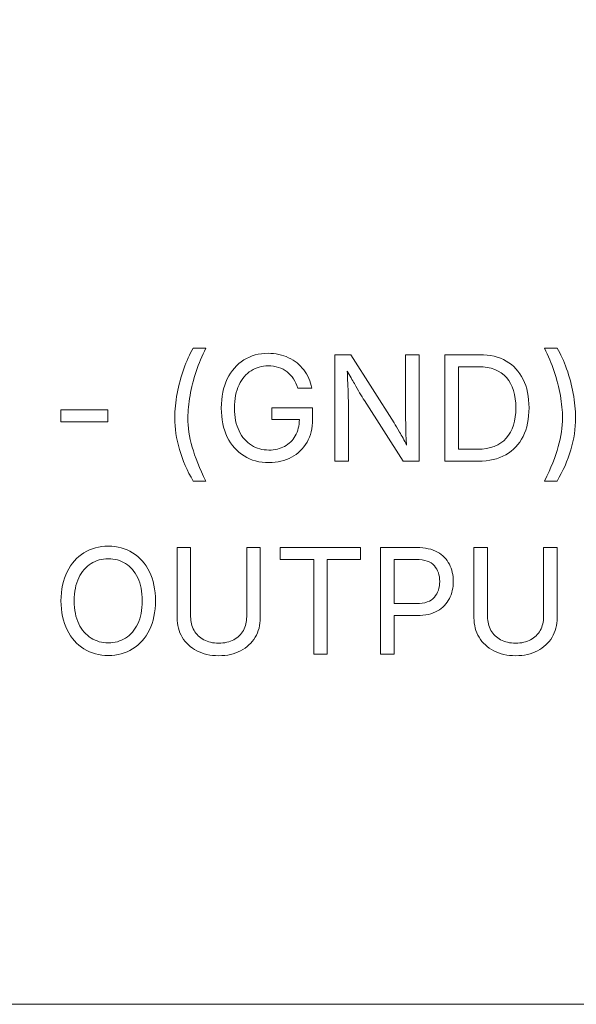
# Model space of a CAD drawing. Header units: millimetres. Extents: x -47.2 to 43.8, y -41.7 to 28.3.
# Tile 4 of 15: x -21.8 to -13.7, y -41.7 to -27.4. Entities that reach past the tile are written whole.
import ezdxf

# ---------------------------------------------------------------- set-up
doc = ezdxf.new("R2010")
doc.units = ezdxf.units.MM
doc.header["$MEASUREMENT"] = 0
doc.layers.add('Layer 1', color=7, linetype='Continuous')

msp = doc.modelspace()

# ---------------------------------------------------------------- linework, layer by layer
at = {"layer": 'Layer 1', "color": 240, "lineweight": 9}
msp.add_lwpolyline([(-47.2213, -41.6623), (43.7787, -41.6623), (43.7787, 28.3377), (-47.2213, 28.3377), (-47.2213, -41.6623)], close=True, dxfattribs=at)
at = {"layer": 'Layer 1', "lineweight": 9}
for points, knots in [([(-19.515, -33.1804), (-19.515, -33.0678), (-19.5037, -32.9503), (-19.4804, -32.8272), (-19.4575, -32.7044), (-19.4257, -32.5859), (-19.3859, -32.4716), (-19.346, -32.3577), (-19.3001, -32.2582), (-19.2483, -32.1735), (-19.2483, -32.1735), (-19.0676, -32.1735), (-19.0676, -32.1735), (-19.1206, -32.2818), (-19.1664, -32.3944), (-19.2056, -32.5115), (-19.2444, -32.6286), (-19.2744, -32.7443), (-19.2948, -32.8583), (-19.3156, -32.9722), (-19.3259, -33.0798), (-19.3259, -33.1804), (-19.3259, -33.3172), (-19.3051, -33.4583), (-19.2634, -33.6033), (-19.2218, -33.7483), (-19.1565, -33.9127), (-19.0676, -34.0958), (-19.0676, -34.0958), (-19.2483, -34.0958), (-19.2483, -34.0958), (-19.3361, -33.9466), (-19.4024, -33.7942), (-19.4472, -33.639), (-19.4924, -33.4841), (-19.515, -33.331), (-19.515, -33.1804)], [0, 0, 0, 0, 0.0833333, 0.0833333, 0.0833333, 0.1666667, 0.1666667, 0.1666667, 0.25, 0.25, 0.25, 0.3333333, 0.3333333, 0.3333333, 0.4166667, 0.4166667, 0.4166667, 0.5, 0.5, 0.5, 0.5833333, 0.5833333, 0.5833333, 0.6666667, 0.6666667, 0.6666667, 0.75, 0.75, 0.75, 0.8333333, 0.8333333, 0.8333333, 0.9166667, 0.9166667, 0.9166667, 1, 1, 1, 1]), ([(-14.1675, -34.0958), (-14.0757, -33.9071), (-14.0098, -33.7406), (-13.9696, -33.5963), (-13.929, -33.452), (-13.9089, -33.3134), (-13.9089, -33.1804), (-13.9089, -33.0798), (-13.9195, -32.9722), (-13.9399, -32.8583), (-13.9607, -32.7443), (-13.9904, -32.6286), (-14.0288, -32.5115), (-14.0673, -32.3944), (-14.1135, -32.2818), (-14.1675, -32.1735), (-14.1675, -32.1735), (-13.9865, -32.1735), (-13.9865, -32.1735), (-13.935, -32.2582), (-13.8888, -32.3577), (-13.8486, -32.4716), (-13.8083, -32.5859), (-13.7766, -32.7044), (-13.754, -32.8279), (-13.7311, -32.951), (-13.7198, -33.0685), (-13.7198, -33.1804), (-13.7198, -33.3338), (-13.7427, -33.4883), (-13.7886, -33.6432), (-13.8344, -33.7984), (-13.9004, -33.9491), (-13.9865, -34.0958), (-13.9865, -34.0958), (-14.1675, -34.0958), (-14.1675, -34.0958)], [0, 0, 0, 0, 0.0833333, 0.0833333, 0.0833333, 0.1666667, 0.1666667, 0.1666667, 0.25, 0.25, 0.25, 0.3333333, 0.3333333, 0.3333333, 0.4166667, 0.4166667, 0.4166667, 0.5, 0.5, 0.5, 0.5833333, 0.5833333, 0.5833333, 0.6666667, 0.6666667, 0.6666667, 0.75, 0.75, 0.75, 0.8333333, 0.8333333, 0.8333333, 0.9166667, 0.9166667, 0.9166667, 1, 1, 1, 1]), ([(-18.1529, -33.8284), (-18.2901, -33.8284), (-18.4104, -33.7963), (-18.5138, -33.7321), (-18.6171, -33.6679), (-18.6976, -33.5769), (-18.7554, -33.4587), (-18.8133, -33.3405), (-18.8426, -33.2005), (-18.8426, -33.0385), (-18.8426, -32.8752), (-18.8133, -32.7348), (-18.7554, -32.6166), (-18.6976, -32.4984), (-18.6178, -32.4071), (-18.5159, -32.3432), (-18.4139, -32.279), (-18.2972, -32.2469), (-18.1656, -32.2469), (-18.0566, -32.2469), (-17.9578, -32.2681), (-17.8692, -32.3104), (-17.7807, -32.3527), (-17.7073, -32.4116), (-17.6487, -32.4871), (-17.5902, -32.5626), (-17.5514, -32.6505), (-17.533, -32.7503), (-17.533, -32.7503), (-17.7355, -32.7503), (-17.7355, -32.7503), (-17.7673, -32.6519), (-17.8195, -32.5736), (-17.8922, -32.5157), (-17.9648, -32.4579), (-18.0555, -32.4289), (-18.1645, -32.4289), (-18.2548, -32.4289), (-18.3367, -32.4522), (-18.4104, -32.4988), (-18.4841, -32.545), (-18.5427, -32.6138), (-18.5861, -32.7044), (-18.6295, -32.7948), (-18.6513, -32.9062), (-18.6513, -33.0385), (-18.6513, -33.1694), (-18.6295, -33.2802), (-18.5857, -33.3705), (-18.5416, -33.4608), (-18.4824, -33.5293), (-18.4072, -33.5762), (-18.3321, -33.6231), (-18.2474, -33.6464), (-18.1529, -33.6464), (-18.0675, -33.6464), (-17.992, -33.6284), (-17.9267, -33.5928), (-17.8611, -33.5568), (-17.8096, -33.506), (-17.7722, -33.4396), (-17.7345, -33.3737), (-17.7151, -33.2954), (-17.7136, -33.205), (-17.7136, -33.205), (-18.1126, -33.205), (-18.1126, -33.205), (-18.1126, -33.205), (-18.1126, -33.0336), (-18.1126, -33.0336), (-18.1126, -33.0336), (-17.5214, -33.0336), (-17.5214, -33.0336), (-17.5214, -33.0336), (-17.5214, -33.2019), (-17.5214, -33.2019), (-17.5214, -33.3296), (-17.5489, -33.44), (-17.6032, -33.5338), (-17.6576, -33.6273), (-17.7323, -33.7), (-17.8269, -33.7512), (-17.9218, -33.8027), (-18.0304, -33.8284), (-18.1529, -33.8284)], [0, 0, 0, 0, 0.0357143, 0.0357143, 0.0357143, 0.0714286, 0.0714286, 0.0714286, 0.1071429, 0.1071429, 0.1071429, 0.1428571, 0.1428571, 0.1428571, 0.1785714, 0.1785714, 0.1785714, 0.2142857, 0.2142857, 0.2142857, 0.25, 0.25, 0.25, 0.2857143, 0.2857143, 0.2857143, 0.3214286, 0.3214286, 0.3214286, 0.3571429, 0.3571429, 0.3571429, 0.3928571, 0.3928571, 0.3928571, 0.4285714, 0.4285714, 0.4285714, 0.4642857, 0.4642857, 0.4642857, 0.5, 0.5, 0.5, 0.5357143, 0.5357143, 0.5357143, 0.5714286, 0.5714286, 0.5714286, 0.6071429, 0.6071429, 0.6071429, 0.6428571, 0.6428571, 0.6428571, 0.6785714, 0.6785714, 0.6785714, 0.7142857, 0.7142857, 0.7142857, 0.75, 0.75, 0.75, 0.7857143, 0.7857143, 0.7857143, 0.8214286, 0.8214286, 0.8214286, 0.8571429, 0.8571429, 0.8571429, 0.8928571, 0.8928571, 0.8928571, 0.9285714, 0.9285714, 0.9285714, 0.9642857, 0.9642857, 0.9642857, 1, 1, 1, 1]), ([(-17.2032, -33.8076), (-17.2032, -33.8076), (-17.2032, -32.2677), (-17.2032, -32.2677), (-17.2032, -32.2677), (-16.9714, -32.2677), (-16.9714, -32.2677), (-16.9714, -32.2677), (-16.3452, -33.2527), (-16.3452, -33.2527), (-16.3244, -33.2858), (-16.2979, -33.3303), (-16.2651, -33.3864), (-16.2323, -33.4425), (-16.1985, -33.5056), (-16.1632, -33.5751), (-16.1695, -33.5007), (-16.1734, -33.4319), (-16.1748, -33.3687), (-16.1762, -33.3059), (-16.1766, -33.2537), (-16.1766, -33.2121), (-16.1766, -33.2121), (-16.1766, -32.2677), (-16.1766, -32.2677), (-16.1766, -32.2677), (-15.9804, -32.2677), (-15.9804, -32.2677), (-15.9804, -32.2677), (-15.9804, -33.8076), (-15.9804, -33.8076), (-15.9804, -33.8076), (-16.214, -33.8076), (-16.214, -33.8076), (-16.214, -33.8076), (-16.7721, -32.9313), (-16.7721, -32.9313), (-16.7954, -32.8946), (-16.8186, -32.8572), (-16.8419, -32.8184), (-16.8649, -32.7799), (-16.8906, -32.7355), (-16.9188, -32.685), (-16.9471, -32.6349), (-16.9813, -32.5743), (-17.0211, -32.5034), (-17.0169, -32.6018), (-17.0134, -32.6882), (-17.0102, -32.7623), (-17.007, -32.8364), (-17.0056, -32.8918), (-17.0056, -32.9292), (-17.0056, -32.9292), (-17.0056, -33.8076), (-17.0056, -33.8076), (-17.0056, -33.8076), (-17.2032, -33.8076), (-17.2032, -33.8076)], [0, 0, 0, 0, 0.0526316, 0.0526316, 0.0526316, 0.1052632, 0.1052632, 0.1052632, 0.1578947, 0.1578947, 0.1578947, 0.2105263, 0.2105263, 0.2105263, 0.2631579, 0.2631579, 0.2631579, 0.3157895, 0.3157895, 0.3157895, 0.3684211, 0.3684211, 0.3684211, 0.4210526, 0.4210526, 0.4210526, 0.4736842, 0.4736842, 0.4736842, 0.5263158, 0.5263158, 0.5263158, 0.5789474, 0.5789474, 0.5789474, 0.6315789, 0.6315789, 0.6315789, 0.6842105, 0.6842105, 0.6842105, 0.7368421, 0.7368421, 0.7368421, 0.7894737, 0.7894737, 0.7894737, 0.8421053, 0.8421053, 0.8421053, 0.8947368, 0.8947368, 0.8947368, 0.9473684, 0.9473684, 0.9473684, 1, 1, 1, 1]), ([(-15.1274, -33.8076), (-15.1274, -33.8076), (-15.6083, -33.8076), (-15.6083, -33.8076), (-15.6083, -33.8076), (-15.6083, -32.2677), (-15.6083, -32.2677), (-15.6083, -32.2677), (-15.108, -32.2677), (-15.108, -32.2677), (-14.9578, -32.2677), (-14.8293, -32.2984), (-14.7228, -32.3594), (-14.6166, -32.4208), (-14.5348, -32.509), (-14.478, -32.6237), (-14.4212, -32.7383), (-14.3926, -32.8752), (-14.3926, -33.0347), (-14.3926, -33.1952), (-14.4212, -33.3331), (-14.4783, -33.4485), (-14.5358, -33.5638), (-14.6191, -33.6527), (-14.7284, -33.7145), (-14.8382, -33.7766), (-14.9712, -33.8076), (-15.1274, -33.8076)], [0, 0, 0, 0, 0.1111111, 0.1111111, 0.1111111, 0.2222222, 0.2222222, 0.2222222, 0.3333333, 0.3333333, 0.3333333, 0.4444444, 0.4444444, 0.4444444, 0.5555556, 0.5555556, 0.5555556, 0.6666667, 0.6666667, 0.6666667, 0.7777778, 0.7777778, 0.7777778, 0.8888889, 0.8888889, 0.8888889, 1, 1, 1, 1]), ([(-15.4118, -33.634), (-15.4118, -33.634), (-15.1401, -33.634), (-15.1401, -33.634), (-14.9525, -33.634), (-14.8128, -33.5808), (-14.721, -33.4742), (-14.629, -33.3677), (-14.5827, -33.2213), (-14.5827, -33.0347), (-14.5827, -32.8491), (-14.6279, -32.7041), (-14.7182, -32.599), (-14.8085, -32.4938), (-14.9429, -32.4413), (-15.1214, -32.4413), (-15.1214, -32.4413), (-15.4118, -32.4413), (-15.4118, -32.4413), (-15.4118, -32.4413), (-15.4118, -33.634), (-15.4118, -33.634)], [0, 0, 0, 0, 0.1428571, 0.1428571, 0.1428571, 0.2857143, 0.2857143, 0.2857143, 0.4285714, 0.4285714, 0.4285714, 0.5714286, 0.5714286, 0.5714286, 0.7142857, 0.7142857, 0.7142857, 0.8571429, 0.8571429, 0.8571429, 1, 1, 1, 1]), ([(-20.4848, -33.0646), (-20.4848, -33.0646), (-20.4848, -33.2361), (-20.4848, -33.2361), (-20.4848, -33.2361), (-21.1607, -33.2361), (-21.1607, -33.2361), (-21.1607, -33.2361), (-21.1607, -33.0646), (-21.1607, -33.0646), (-21.1607, -33.0646), (-20.4848, -33.0646), (-20.4848, -33.0646)], [0, 0, 0, 0, 0.25, 0.25, 0.25, 0.5, 0.5, 0.5, 0.75, 0.75, 0.75, 1, 1, 1, 1]), ([(-20.4763, -36.617), (-20.6078, -36.617), (-20.7253, -36.5849), (-20.8283, -36.5214), (-20.9313, -36.4576), (-21.0125, -36.3665), (-21.0718, -36.2484), (-21.131, -36.1302), (-21.1607, -35.9898), (-21.1607, -35.8271), (-21.1607, -35.6638), (-21.131, -35.5234), (-21.0718, -35.4052), (-21.0125, -35.287), (-20.9313, -35.1957), (-20.8283, -35.1318), (-20.7253, -35.0676), (-20.6078, -35.0355), (-20.4763, -35.0355), (-20.3447, -35.0355), (-20.2275, -35.0676), (-20.1249, -35.1318), (-20.0222, -35.1957), (-19.9414, -35.287), (-19.8825, -35.4052), (-19.8236, -35.5234), (-19.7943, -35.6638), (-19.7943, -35.8271), (-19.7943, -35.9898), (-19.8236, -36.1302), (-19.8825, -36.2484), (-19.9414, -36.3665), (-20.0222, -36.4576), (-20.1249, -36.5214), (-20.2275, -36.5849), (-20.3447, -36.617), (-20.4763, -36.617)], [0, 0, 0, 0, 0.0833333, 0.0833333, 0.0833333, 0.1666667, 0.1666667, 0.1666667, 0.25, 0.25, 0.25, 0.3333333, 0.3333333, 0.3333333, 0.4166667, 0.4166667, 0.4166667, 0.5, 0.5, 0.5, 0.5833333, 0.5833333, 0.5833333, 0.6666667, 0.6666667, 0.6666667, 0.75, 0.75, 0.75, 0.8333333, 0.8333333, 0.8333333, 0.9166667, 0.9166667, 0.9166667, 1, 1, 1, 1]), ([(-18.8795, -36.6209), (-19.0005, -36.6209), (-19.1067, -36.5973), (-19.1974, -36.5496), (-19.2877, -36.502), (-19.3579, -36.4371), (-19.4076, -36.3542), (-19.457, -36.2716), (-19.4821, -36.1774), (-19.4821, -36.0723), (-19.4821, -36.0723), (-19.4821, -35.0563), (-19.4821, -35.0563), (-19.4821, -35.0563), (-19.2856, -35.0563), (-19.2856, -35.0563), (-19.2856, -35.0563), (-19.2856, -36.0568), (-19.2856, -36.0568), (-19.2856, -36.1305), (-19.2694, -36.1961), (-19.2365, -36.2536), (-19.2037, -36.3112), (-19.1572, -36.3563), (-19.0965, -36.3895), (-19.0358, -36.4226), (-18.9635, -36.4392), (-18.8795, -36.4392), (-18.7952, -36.4392), (-18.7232, -36.4226), (-18.6629, -36.3895), (-18.6026, -36.3563), (-18.5564, -36.3112), (-18.5239, -36.2536), (-18.4915, -36.1961), (-18.4752, -36.1305), (-18.4752, -36.0568), (-18.4752, -36.0568), (-18.4752, -35.0563), (-18.4752, -35.0563), (-18.4752, -35.0563), (-18.2787, -35.0563), (-18.2787, -35.0563), (-18.2787, -35.0563), (-18.2787, -36.0723), (-18.2787, -36.0723), (-18.2787, -36.1774), (-18.3038, -36.2716), (-18.3532, -36.3542), (-18.4029, -36.4371), (-18.4728, -36.502), (-18.5627, -36.5496), (-18.6527, -36.5973), (-18.7582, -36.6209), (-18.8795, -36.6209)], [0, 0, 0, 0, 0.0555556, 0.0555556, 0.0555556, 0.1111111, 0.1111111, 0.1111111, 0.1666667, 0.1666667, 0.1666667, 0.2222222, 0.2222222, 0.2222222, 0.2777778, 0.2777778, 0.2777778, 0.3333333, 0.3333333, 0.3333333, 0.3888889, 0.3888889, 0.3888889, 0.4444444, 0.4444444, 0.4444444, 0.5, 0.5, 0.5, 0.5555556, 0.5555556, 0.5555556, 0.6111111, 0.6111111, 0.6111111, 0.6666667, 0.6666667, 0.6666667, 0.7222222, 0.7222222, 0.7222222, 0.7777778, 0.7777778, 0.7777778, 0.8333333, 0.8333333, 0.8333333, 0.8888889, 0.8888889, 0.8888889, 0.9444444, 0.9444444, 0.9444444, 1, 1, 1, 1]), ([(-17.9916, -35.2299), (-17.9916, -35.2299), (-17.9916, -35.0563), (-17.9916, -35.0563), (-17.9916, -35.0563), (-16.8277, -35.0563), (-16.8277, -35.0563), (-16.8277, -35.0563), (-16.8277, -35.2299), (-16.8277, -35.2299), (-16.8277, -35.2299), (-17.3103, -35.2299), (-17.3103, -35.2299), (-17.3103, -35.2299), (-17.3103, -36.5962), (-17.3103, -36.5962), (-17.3103, -36.5962), (-17.5068, -36.5962), (-17.5068, -36.5962), (-17.5068, -36.5962), (-17.5068, -35.2299), (-17.5068, -35.2299), (-17.5068, -35.2299), (-17.9916, -35.2299), (-17.9916, -35.2299)], [0, 0, 0, 0, 0.125, 0.125, 0.125, 0.25, 0.25, 0.25, 0.375, 0.375, 0.375, 0.5, 0.5, 0.5, 0.625, 0.625, 0.625, 0.75, 0.75, 0.75, 0.875, 0.875, 0.875, 1, 1, 1, 1]), ([(-16.5406, -36.5962), (-16.5406, -36.5962), (-16.5406, -35.0563), (-16.5406, -35.0563), (-16.5406, -35.0563), (-16.0132, -35.0563), (-16.0132, -35.0563), (-15.8936, -35.0563), (-15.7948, -35.0782), (-15.7172, -35.1219), (-15.6396, -35.1657), (-15.5821, -35.2242), (-15.5447, -35.298), (-15.5069, -35.3717), (-15.4882, -35.4546), (-15.4882, -35.546), (-15.4882, -35.6377), (-15.5069, -35.7209), (-15.5447, -35.795), (-15.5821, -35.8695), (-15.6396, -35.9287), (-15.7168, -35.9728), (-15.7937, -36.0169), (-15.8925, -36.0392), (-16.0125, -36.0392), (-16.0125, -36.0392), (-16.3441, -36.0392), (-16.3441, -36.0392), (-16.3441, -36.0392), (-16.3441, -36.5962), (-16.3441, -36.5962), (-16.3441, -36.5962), (-16.5406, -36.5962), (-16.5406, -36.5962)], [0, 0, 0, 0, 0.0909091, 0.0909091, 0.0909091, 0.1818182, 0.1818182, 0.1818182, 0.2727273, 0.2727273, 0.2727273, 0.3636364, 0.3636364, 0.3636364, 0.4545455, 0.4545455, 0.4545455, 0.5454545, 0.5454545, 0.5454545, 0.6363636, 0.6363636, 0.6363636, 0.7272727, 0.7272727, 0.7272727, 0.8181818, 0.8181818, 0.8181818, 0.9090909, 0.9090909, 0.9090909, 1, 1, 1, 1]), ([(-14.5861, -36.6209), (-14.7071, -36.6209), (-14.8133, -36.5973), (-14.904, -36.5496), (-14.9943, -36.502), (-15.0645, -36.4371), (-15.1142, -36.3542), (-15.1636, -36.2716), (-15.1887, -36.1774), (-15.1887, -36.0723), (-15.1887, -36.0723), (-15.1887, -35.0563), (-15.1887, -35.0563), (-15.1887, -35.0563), (-14.9922, -35.0563), (-14.9922, -35.0563), (-14.9922, -35.0563), (-14.9922, -36.0568), (-14.9922, -36.0568), (-14.9922, -36.1305), (-14.976, -36.1961), (-14.9431, -36.2536), (-14.9103, -36.3112), (-14.8638, -36.3563), (-14.8031, -36.3895), (-14.7424, -36.4226), (-14.6701, -36.4392), (-14.5861, -36.4392), (-14.5018, -36.4392), (-14.4298, -36.4226), (-14.3695, -36.3895), (-14.3092, -36.3563), (-14.263, -36.3112), (-14.2305, -36.2536), (-14.1981, -36.1961), (-14.1818, -36.1305), (-14.1818, -36.0568), (-14.1818, -36.0568), (-14.1818, -35.0563), (-14.1818, -35.0563), (-14.1818, -35.0563), (-13.9853, -35.0563), (-13.9853, -35.0563), (-13.9853, -35.0563), (-13.9853, -36.0723), (-13.9853, -36.0723), (-13.9853, -36.1774), (-14.0104, -36.2716), (-14.0598, -36.3542), (-14.1095, -36.4371), (-14.1794, -36.502), (-14.2693, -36.5496), (-14.3593, -36.5973), (-14.4648, -36.6209), (-14.5861, -36.6209)], [0, 0, 0, 0, 0.0555556, 0.0555556, 0.0555556, 0.1111111, 0.1111111, 0.1111111, 0.1666667, 0.1666667, 0.1666667, 0.2222222, 0.2222222, 0.2222222, 0.2777778, 0.2777778, 0.2777778, 0.3333333, 0.3333333, 0.3333333, 0.3888889, 0.3888889, 0.3888889, 0.4444444, 0.4444444, 0.4444444, 0.5, 0.5, 0.5, 0.5555556, 0.5555556, 0.5555556, 0.6111111, 0.6111111, 0.6111111, 0.6666667, 0.6666667, 0.6666667, 0.7222222, 0.7222222, 0.7222222, 0.7777778, 0.7777778, 0.7777778, 0.8333333, 0.8333333, 0.8333333, 0.8888889, 0.8888889, 0.8888889, 0.9444444, 0.9444444, 0.9444444, 1, 1, 1, 1]), ([(-20.4763, -36.435), (-20.3845, -36.435), (-20.302, -36.4117), (-20.2279, -36.3651), (-20.1538, -36.3186), (-20.0949, -36.2501), (-20.0512, -36.1595), (-20.0074, -36.0688), (-19.9852, -35.958), (-19.9852, -35.8271), (-19.9852, -35.6948), (-20.0074, -35.5834), (-20.0512, -35.493), (-20.0949, -35.4024), (-20.1538, -35.3336), (-20.2279, -35.2874), (-20.302, -35.2408), (-20.3845, -35.2175), (-20.4763, -35.2175), (-20.5687, -35.2175), (-20.6519, -35.2408), (-20.7264, -35.2877), (-20.8008, -35.3346), (-20.8597, -35.4034), (-20.9038, -35.4938), (-20.9476, -35.5844), (-20.9694, -35.6955), (-20.9694, -35.8271), (-20.9694, -35.958), (-20.9476, -36.0688), (-20.9038, -36.1591), (-20.8597, -36.2494), (-20.8008, -36.3179), (-20.7264, -36.3648), (-20.6519, -36.4117), (-20.5687, -36.435), (-20.4763, -36.435)], [0, 0, 0, 0, 0.0833333, 0.0833333, 0.0833333, 0.1666667, 0.1666667, 0.1666667, 0.25, 0.25, 0.25, 0.3333333, 0.3333333, 0.3333333, 0.4166667, 0.4166667, 0.4166667, 0.5, 0.5, 0.5, 0.5833333, 0.5833333, 0.5833333, 0.6666667, 0.6666667, 0.6666667, 0.75, 0.75, 0.75, 0.8333333, 0.8333333, 0.8333333, 0.9166667, 0.9166667, 0.9166667, 1, 1, 1, 1]), ([(-16.3441, -35.8666), (-16.3441, -35.8666), (-16.0216, -35.8666), (-16.0216, -35.8666), (-15.8996, -35.8666), (-15.8128, -35.836), (-15.7613, -35.7749), (-15.7094, -35.7139), (-15.6837, -35.6377), (-15.6837, -35.546), (-15.6837, -35.4553), (-15.7094, -35.3795), (-15.7613, -35.3191), (-15.8128, -35.2588), (-15.9003, -35.2288), (-16.0238, -35.2288), (-16.0238, -35.2288), (-16.3441, -35.2288), (-16.3441, -35.2288), (-16.3441, -35.2288), (-16.3441, -35.8666), (-16.3441, -35.8666)], [0, 0, 0, 0, 0.1428571, 0.1428571, 0.1428571, 0.2857143, 0.2857143, 0.2857143, 0.4285714, 0.4285714, 0.4285714, 0.5714286, 0.5714286, 0.5714286, 0.7142857, 0.7142857, 0.7142857, 0.8571429, 0.8571429, 0.8571429, 1, 1, 1, 1])]:
    msp.add_open_spline(points, degree=3, knots=knots, dxfattribs=at)

doc.saveas('drawing.dxf')
